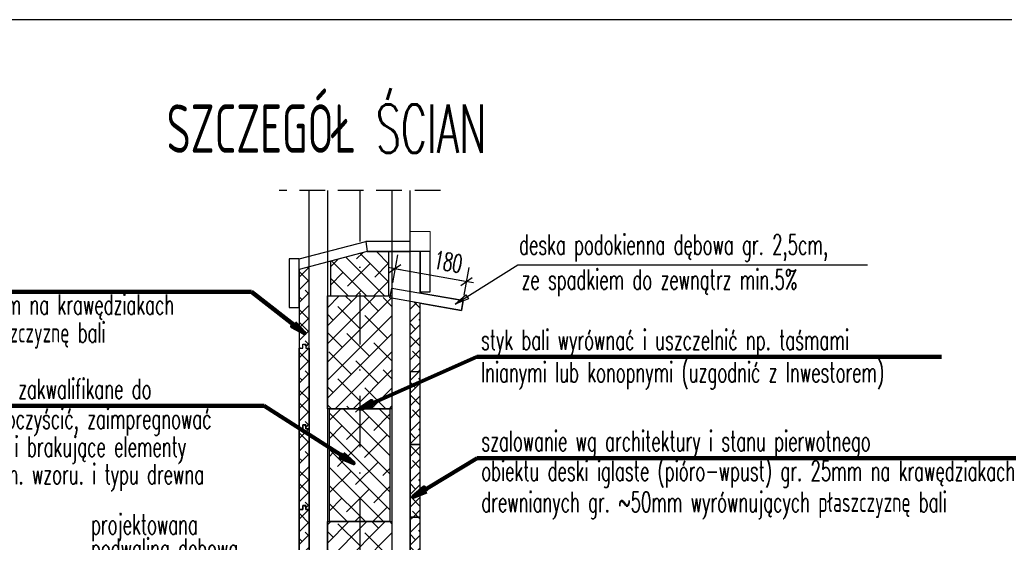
# Model space of a CAD drawing. Header units: centimetres. Extents: x -8002 to -6952, y -9103 to -4648.
# Tile 10 of 35: x -7822 to -7578, y -7028 to -6898. Entities that reach past the tile are written whole.
import ezdxf

# ---------------------------------------------------------------- set-up
doc = ezdxf.new("R2010")
doc.units = ezdxf.units.CM
doc.linetypes.add('DASHDOT', pattern=[25.4, 12.7, -6.35, 0, -6.35])
doc.linetypes.add('DASHED', pattern=[19.05, 12.7, -6.35])
doc.layers.get('defpoints').update_dxf_attribs({"color": 8})
doc.layers.add('A_stolarka_O', color=4, linetype='Continuous', lineweight=15)
for name, color, linetype in [('A_wymiary_zewn', 4, 'Continuous'), ('hatch_R&F', 4, 'Continuous'), ('odnośniki_R&F', 8, 'Continuous'), ('opisy_prętów_R&F', 2, 'Continuous'), ('opisy_R&F', 3, 'Continuous'), ('osie_R&F', 6, 'DASHDOT'), ('widoki_przerywana_R&F', 4, 'DASHED'), ('widoki_R&F', 4, 'Continuous'), ('wymiary_R&F', 3, 'Continuous'), ('ściany_murowane_R&F', 13, 'Continuous')]:
    doc.layers.add(name, color=color, linetype=linetype)
doc.styles.add('simplex 0.6', font='simplex.shx', dxfattribs={"width": 0.6})
doc.styles.get("Standard").update_dxf_attribs({"font": 'simplex.shx', "width": 0.6})
doc.dimstyles.new('1_25 [mm]', dxfattribs={"dimscale": 0.25, "dimtxt": 18, "dimasz": 1, "dimexe": 0.18, "dimexo": 0.0625, "dimgap": 7, "dimtad": 1, "dimdec": 1, "dimlfac": 10, "dimrnd": 5, "dimdsep": 46, "dimtxsty": 'Standard', "dimblk1": 'KR', "dimblk2": 'KR', "dimsah": 1, "dimcen": 0.09, "dimse1": 1, "dimse2": 1, "dimclrd": 8, "dimadec": 0, "dimazin": 0, "dimtfac": 1, "dimtdec": 1, "dimtofl": 0, "dimtmove": 0, "dimatfit": 3, "dimfxl": 1, "dimtvp": 1, "dimtolj": 1, "dimtzin": 0, "dimarcsym": 0})
doc.dimstyles.new('PRĘTY 25', dxfattribs={"dimscale": 2.5, "dimtxt": 1.6, "dimasz": 0.4, "dimexe": 0, "dimexo": 0, "dimgap": 0.5, "dimtad": 1, "dimdec": 1, "dimlfac": 10, "dimrnd": 10, "dimzin": 12, "dimdsep": 46, "dimtxsty": 'Standard', "dimblk1": 'W', "dimblk2": 'W', "dimsah": 1, "dimcen": 0, "dimdle": 10, "dimse1": 1, "dimse2": 1, "dimsd1": 1, "dimsd2": 1, "dimclrd": 7, "dimclre": 256, "dimclrt": 256, "dimaunit": 1, "dimadec": 0, "dimazin": 0, "dimtfac": 8e-05, "dimtdec": 1, "dimtix": 1, "dimtmove": 2, "dimatfit": 3, "dimldrblk": 'W', "dimfxl": 1, "dimtolj": 1, "dimtzin": 9, "dimarcsym": 0})
pattern_1 = [(45, (-159838.684, -1122.2657), (-2.24506403, 2.24506403), []), (135, (-159838.684, -1122.2657), (-6.73519209, 2.24506403), [7.9375, -4.7625])]
pattern_2 = [(45, (-159838.684, -1126.2657), (-1.57154482, 1.57154482), []), (135, (-159838.684, -1126.2657), (-4.714634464, 1.57154482), [5.55625, -3.33375])]

# ---------------------------------------------------------------- blocks, each defined once
blk = doc.blocks.new('W')
at = {"lineweight": 18}
for p, q in [((66734.272, -158580.872), (66863.494, -158581.143)), ((66733.14, -158581.999), (66732.869, -158711.221))]:
    blk.add_line(p, q, dxfattribs=at)
for radius in [3.765, 2.447]:
    blk.add_circle((66798.503, -158672.515), radius, dxfattribs=at)
for centre, radius, start, end in [((66734.269, -158582.001), 1.129, 89.87977, 179.87977), ((66862.505, -158583.964), 2.824, 16.7493, 89.87977), ((66863.488, -158583.966), 2.824, 16.54501, 89.87977), ((66805.956, -158667.717), 85.33, 64.98828, 86.63544), ((66799.917, -158770.445), 188.235, 76.25086, 86.63543), ((66805.956, -158667.717), 84.154, 64.98828, 128.20069), ((66786.8, -158606.748), 81.882, 341.53714, 16.7493), ((66786.8, -158606.748), 82.824, 341.53714, 16.54501), ((66805.956, -158667.717), 81.801, 68.48995, 128.20069), ((66838.392, -158613.201), 26.353, 6.14358, 76.25086), ((66825.597, -158617.882), 28.235, 68.48996, 110.1351), ((66829.599, -158617.043), 29.412, 17.04731, 64.98828), ((66857.996, -158706.248), 122.353, 110.1351, 143.97002), ((66829.599, -158617.043), 28.235, 17.04731, 64.98828), ((66768.465, -158620.076), 23.529, 128.20069, 152.28248), ((66768.465, -158620.076), 21.176, 128.20069, 152.28248), ((66807.753, -158625.116), 21.176, 71.14641, 130.05003), ((66801.224, -158644.236), 41.38, 19.43014, 71.14641), ((66816.102, -158621.181), 42.353, 334.08368, 17.04731), ((66816.102, -158621.181), 43.529, 334.08368, 17.04731), ((66762.615, -158617.002), 16.921, 152.28248, 197.57296), ((66945.529, -158789.02), 235.294, 130.05004, 136.60143), ((66762.615, -158617.002), 14.568, 152.28248, 197.57296), ((66806.22, -158618.367), 58.918, 332.83643, 7.79053), ((66927.732, -158571.3), 185.882, 195.6602, 198.49274), ((66927.732, -158571.3), 188.235, 195.6602, 198.49274), ((66733.52, -158580.493), 128.235, 314.87977, 339.83879), ((66830.601, -158628.26), 23.569, 333.80136, 8.7092), ((66857.996, -158706.248), 114.824, 136.60143, 154.98438), ((66743.861, -158632.797), 8, 340.08992, 18.49274), ((66743.861, -158632.797), 5.647, 340.08992, 18.49274), ((66820.278, -158637.515), 21.176, 326.97255, 19.43014), ((66733.142, -158580.869), 141.176, 291.28942, 338.47012), ((66733.142, -158580.869), 142.118, 291.28942, 338.49166), ((66812.327, -158673.031), 65.882, 143.97002, 193.16671), ((66926.154, -158698.822), 188.235, 160.08992, 177.01679), ((66837.529, -158667.136), 94.118, 159.86028, 196.56363), ((66837.529, -158667.136), 91.765, 159.86028, 193.16671), ((66733.52, -158580.493), 131.765, 314.87977, 333.80136), ((66733.142, -158580.869), 134.588, 318.23663, 334.08368), ((66733.142, -158580.869), 135.765, 318.43708, 334.08368), ((66733.142, -158580.869), 125.106, 292.5922, 326.97255), ((66788.059, -158673.613), 37.647, 154.98437, 188.67313), ((66835.24, -158679.727), 9.412, 103.13701, 134.87977), ((66833.529, -158672.395), 1.882, 13.47259, 103.13701), ((66733.142, -158580.869), 128.235, 289.92076, 315.118), ((66826.207, -158674.149), 9.412, 314.12236, 13.47259), ((66733.142, -158580.869), 132.706, 291.38849, 315.99781), ((66733.142, -158580.869), 131.765, 295.95818, 315.11162), ((66772.707, -158675.954), 22.118, 188.67312, 292.5922), ((66764.527, -158689.081), 26.353, 179.87977, 260.17328), ((66764.86, -158688.749), 18.303, 196.56362, 252.83776), ((66780.501, -158678.15), 23.569, 261.05034, 295.95818), ((66758.795, -158634.636), 73.412, 279.6886, 288.0475), ((66766.904, -158682.132), 25.229, 252.83776, 279.6886), ((66735.694, -158710.244), 2.824, 179.87977, 253.01024), ((66735.692, -158711.227), 2.824, 179.87977, 253.21454), ((66758.795, -158634.636), 81.882, 253.01024, 288.2224), ((66758.795, -158634.636), 82.824, 253.21454, 288.2224), ((66767.11, -158682.395), 33.412, 257.7647, 281.37192)]:
    blk.add_arc(centre, radius, start, end, dxfattribs=at)
blk = doc.blocks.new('KR')
for p, q in [((0, -14), (0, 14)), ((-7, 0), (7, 0))]:
    blk.add_line(p, q)
at = {"color": 2}
blk.add_line((-4.95, -4.95), (4.95, 4.95), dxfattribs=at)
blk = doc.blocks.new('*D758')
at = {"layer": 'defpoints', "color": 0}
for p in [(-7711.51, -6963.31), (-7730.08, -6964.95), (-7712.35, -6968.08)]:
    blk.add_point(p, dxfattribs=at)
at = {"layer": 'wymiary_R&F', "color": 8, "lineweight": -2}
blk.add_line((-7728.99, -6960.22), (-7711.76, -6963.26), dxfattribs=at)
at = {"layer": 'wymiary_R&F', "color": 8, "linetype": 'ByBlock', "lineweight": -2, "xscale": 0.25, "yscale": 0.25, "zscale": 0.25}
for p, rotation in [((-7729.24, -6960.18), 169.9999999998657), ((-7711.51, -6963.31), 349.9999999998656)]:
    blk.add_blockref('KR', p, dxfattribs=dict(at, rotation=rotation))
at = {"layer": 'wymiary_R&F', "color": 0, "insert": (-7716.06, -6958.44), "char_height": 4.5, "attachment_point": 5, "rotation": 350}
blk.add_mtext('\\A1;180', dxfattribs=at)

msp = doc.modelspace()

# ---------------------------------------------------------------- hatches: boundary and pattern name
at = {"layer": 'hatch_R&F'}
h = msp.add_hatch(dxfattribs=at)
h.set_pattern_fill('ANSI38', color=256, angle=90)
h.set_pattern_definition([(135, (-156470.9117, -704.1078), (-2.24506403, -2.24506403), []), (225, (-156470.9117, -704.1078), (-2.24506403, -6.73519209), [7.9375, -4.7625])])
h.paths.add_polyline_path([(-7745.262, -6958.288), (-7745.262, -6966.9), (-7730.762, -6966.9), (-7730.762, -6955.9), (-7736.189, -6955.9)])
h = msp.add_hatch(dxfattribs=at)
h.set_pattern_fill('ANSI38', color=256, scale=0.7, angle=180)
h.set_pattern_definition([(45, (-159843.2559, -1024.2657), (-1.57154482, 1.57154482), []), (135, (-159843.2559, -1024.2657), (-4.714634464, 1.57154482), [5.55625, -3.33375])])
h.paths.add_polyline_path([(-7753.012, -6979.9), (-7753.012, -6960.328), (-7750.512, -6959.67), (-7750.512, -6979.9), (-7751.387, -6979.9), (-7751.387, -6978.9), (-7752.137, -6978.9), (-7752.137, -6979.9)])
h = msp.add_hatch(dxfattribs=at)
h.set_pattern_fill('ANSI38', color=256)
h.set_pattern_definition(pattern_1)
h.paths.add_polyline_path([(-7730.012, -6994.9), (-7746.012, -6994.9), (-7746.012, -6966.9), (-7730.012, -6966.9)])
h = msp.add_hatch(dxfattribs=at)
h.set_pattern_fill('ANSI38', color=256, scale=0.7, angle=180)
h.set_pattern_definition([(45, (-159838.684, -1124.2657), (-1.57154482, 1.57154482), []), (135, (-159838.684, -1124.2657), (-4.714634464, 1.57154482), [5.55625, -3.33375])])
h.paths.add_polyline_path([(-7725.512, -6985.759), (-7723.012, -6985.759), (-7723.012, -6968.738), (-7725.512, -6968.297)])
h = msp.add_hatch(dxfattribs=at)
h.set_pattern_fill('ANSI38', color=256, scale=0.7, angle=180)
h.set_pattern_definition([(45, (-159843.2559, -1044.2657), (-1.57154482, 1.57154482), []), (135, (-159843.2559, -1044.2657), (-4.714634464, 1.57154482), [5.55625, -3.33375])])
h.paths.add_polyline_path([(-7753.012, -6999.9), (-7753.012, -6979.9), (-7752.137, -6979.9), (-7752.137, -6978.9), (-7751.387, -6978.9), (-7751.387, -6979.9), (-7750.512, -6979.9), (-7750.512, -6999.9), (-7751.387, -6999.9), (-7751.387, -6998.9), (-7752.137, -6998.9), (-7752.137, -6999.9)])
h = msp.add_hatch(dxfattribs=at)
h.set_pattern_fill('ANSI38', color=256, scale=0.7, angle=180)
h.set_pattern_definition(pattern_2)
h.paths.add_polyline_path([(-7725.512, -7003.759), (-7723.012, -7003.759), (-7723.012, -6985.759), (-7725.512, -6985.759)])
h = msp.add_hatch(dxfattribs=at)
h.set_pattern_fill('ANSI38', color=256, angle=90)
h.set_pattern_definition([(135, (-156471.1617, -760.1078), (-2.24506403, -2.24506403), []), (225, (-156471.1617, -760.1078), (-2.24506403, -6.73519209), [7.9375, -4.7625])])
h.paths.add_polyline_path([(-7730.512, -7022.9), (-7745.512, -7022.9), (-7745.512, -6994.9), (-7730.512, -6994.9)])
h = msp.add_hatch(dxfattribs=at)
h.set_pattern_fill('ANSI38', color=256, scale=0.7, angle=180)
h.set_pattern_definition([(45, (-159843.2559, -1064.2657), (-1.57154482, 1.57154482), []), (135, (-159843.2559, -1064.2657), (-4.714634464, 1.57154482), [5.55625, -3.33375])])
h.paths.add_polyline_path([(-7753.012, -7019.9), (-7753.012, -6999.9), (-7752.137, -6999.9), (-7752.137, -6998.9), (-7751.387, -6998.9), (-7751.387, -6999.9), (-7750.512, -6999.9), (-7750.512, -7019.9), (-7751.387, -7019.9), (-7751.387, -7018.9), (-7752.137, -7018.9), (-7752.137, -7019.9)])
h = msp.add_hatch(dxfattribs=at)
h.set_pattern_fill('ANSI38', color=256, scale=0.7, angle=180)
h.set_pattern_definition(pattern_2)
h.paths.add_polyline_path([(-7725.512, -7021.759), (-7723.012, -7021.759), (-7723.012, -7003.759), (-7725.512, -7003.759)])
h = msp.add_hatch(dxfattribs=at)
h.set_pattern_fill('ANSI38', color=256, scale=0.7, angle=180)
h.set_pattern_definition([(45, (-159843.2559, -1084.2657), (-1.57154482, 1.57154482), []), (135, (-159843.2559, -1084.2657), (-4.714634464, 1.57154482), [5.55625, -3.33375])])
h.paths.add_polyline_path([(-7753.012, -7039.9), (-7753.012, -7019.9), (-7752.137, -7019.9), (-7752.137, -7018.9), (-7751.387, -7018.9), (-7751.387, -7019.9), (-7750.512, -7019.9), (-7750.512, -7039.9), (-7751.387, -7039.9), (-7751.387, -7038.9), (-7752.137, -7038.9), (-7752.137, -7039.9)])
h = msp.add_hatch(dxfattribs=at)
h.set_pattern_fill('ANSI38', color=256, scale=0.7, angle=180)
h.set_pattern_definition(pattern_2)
h.paths.add_polyline_path([(-7725.512, -7039.759), (-7723.012, -7039.759), (-7723.012, -7021.759), (-7725.512, -7021.759)])
h = msp.add_hatch(dxfattribs=at)
h.set_pattern_fill('ANSI38', color=256)
h.set_pattern_definition(pattern_1)
h.paths.add_polyline_path([(-7730.012, -7052.9), (-7746.012, -7052.9), (-7746.012, -7022.9), (-7730.012, -7022.9)])

# ---------------------------------------------------------------- linework, layer by layer
at = {"layer": 'A_stolarka_O'}
msp.add_lwpolyline([(-7725.512, -6950.9), (-7720.512, -6950.9), (-7720.512, -6955.9), (-7725.512, -6955.9)], close=True, dxfattribs=at)
at = {"layer": 'A_wymiary_zewn'}
msp.add_lwpolyline([(-7736.512, -6953.4), (-7736.189, -6955.9), (-7753.012, -6960.328), (-7753.012, -6957.742), (-7736.512, -6953.4)], dxfattribs=at)
for points in [[(-7736.189, -6955.9), (-7725.512, -6955.9), (-7725.512, -6953.4), (-7736.512, -6953.4)], [(-7723.012, -6965.9), (-7720.512, -6965.9), (-7720.512, -6955.9), (-7723.012, -6955.9)], [(-7755.512, -6969.742), (-7753.012, -6969.742), (-7753.012, -6957.742), (-7755.512, -6957.742)]]:
    msp.add_lwpolyline(points, close=True, dxfattribs=at)
at = {"layer": 'hatch_R&F'}
msp.add_lwpolyline([(-7725.512, -7039.759), (-7723.012, -7039.759), (-7723.012, -7021.759), (-7725.512, -7021.759)], close=True, dxfattribs=at)
at = {"layer": 'osie_R&F'}
msp.add_lwpolyline([(-7738.012, -6940.729), (-7738.012, -7270.565)], dxfattribs=at)
at = {"layer": 'widoki_przerywana_R&F', "ltscale": 0.5}
msp.add_lwpolyline([(-7718.012, -6940.729), (-7758.012, -6940.729)], dxfattribs=at)
at = {"layer": 'widoki_R&F'}
for points in [[(-7746.012, -6940.729), (-7746.012, -7077.9), (-7750.512, -7077.9), (-7750.512, -6940.729)], [(-7730.012, -6940.729), (-7730.012, -7074.9), (-7725.512, -7074.9), (-7725.512, -7058.297)], [(-7725.512, -7053.759), (-7725.512, -6940.729)]]:
    msp.add_lwpolyline(points, dxfattribs=at)
for points in [[(-7745.262, -6958.288), (-7745.262, -6966.9), (-7730.762, -6966.9), (-7730.762, -6955.9), (-7736.189, -6955.9)], [(-7712.786, -6970.541), (-7730.512, -6967.416), (-7730.078, -6964.954), (-7712.351, -6968.079)], [(-7730.012, -6994.9), (-7746.012, -6994.9), (-7746.012, -6966.9), (-7730.012, -6966.9)], [(-7753.012, -6999.9), (-7753.012, -6979.9), (-7752.137, -6979.9), (-7752.137, -6978.9), (-7751.387, -6978.9), (-7751.387, -6979.9), (-7750.512, -6979.9), (-7750.512, -6999.9), (-7751.387, -6999.9), (-7751.387, -6998.9), (-7752.137, -6998.9), (-7752.137, -6999.9)], [(-7725.512, -7003.759), (-7723.012, -7003.759), (-7723.012, -6985.759), (-7725.512, -6985.759)], [(-7730.512, -7022.9), (-7745.512, -7022.9), (-7745.512, -6994.9), (-7730.512, -6994.9)], [(-7753.012, -7019.9), (-7753.012, -6999.9), (-7752.137, -6999.9), (-7752.137, -6998.9), (-7751.387, -6998.9), (-7751.387, -6999.9), (-7750.512, -6999.9), (-7750.512, -7019.9), (-7751.387, -7019.9), (-7751.387, -7018.9), (-7752.137, -7018.9), (-7752.137, -7019.9)], [(-7725.512, -7021.759), (-7723.012, -7021.759), (-7723.012, -7003.759), (-7725.512, -7003.759)], [(-7753.012, -7039.9), (-7753.012, -7019.9), (-7752.137, -7019.9), (-7752.137, -7018.9), (-7751.387, -7018.9), (-7751.387, -7019.9), (-7750.512, -7019.9), (-7750.512, -7039.9), (-7751.387, -7039.9), (-7751.387, -7038.9), (-7752.137, -7038.9), (-7752.137, -7039.9)], [(-7730.012, -7052.9), (-7746.012, -7052.9), (-7746.012, -7022.9), (-7730.012, -7022.9)]]:
    msp.add_lwpolyline(points, close=True, dxfattribs=at)
at = {"layer": 'wymiary_R&F', "color": 5}
msp.add_lwpolyline([(-7942.267, -7595.866), (-6974.767, -7595.866), (-6974.767, -6898.366), (-7942.267, -6898.366)], close=True, dxfattribs=at)
at = {"layer": 'ściany_murowane_R&F', "lineweight": -3, "ltscale": 0.5}
msp.add_lwpolyline([(-7753.012, -6960.328), (-7753.012, -7080.9), (-7717.512, -7080.9), (-7717.512, -7080.246), (-7712.786, -7081.08), (-7712.351, -7078.618), (-7723.012, -7076.738), (-7723.012, -7060.738), (-7712.786, -7062.541), (-7712.351, -7060.079), (-7723.012, -7058.2), (-7723.012, -6968.738), (-7712.786, -6970.541), (-7712.351, -6968.079), (-7723.012, -6966.2), (-7723.012, -6955.9), (-7736.189, -6955.9)], close=True, dxfattribs=at)

# ---------------------------------------------------------------- texts
at = {"layer": 'opisy_prętów_R&F', "style": 'simplex 0.6', "width": 0.6}
msp.add_text('SZCZEGÓŁ ŚCIAN ', height=12, dxfattribs=at).set_placement((-7785.868, -6931.395))
at = {"layer": 'opisy_R&F', "width": 0.6}
for s, p in [('deska podokienna dębowa gr. 2,5cm, ', (-7698.471, -6956.667)), ('ze spadkiem do zewnątrz min.5%%%', (-7697.877, -6965.325)), ('obiektu deski iglaste (pióro-wpust) gr. 25mm na krawędziakach ', (-7916.443, -6971.538)), ('drewnianych gr. ~50mm wyrównujących płaszczyznę bali', (-7916.443, -6978.472)), ('styk bali wyrównać i uszczelnić np. taśmami', (-7707.929, -6980.295)), ('lnianymi lub konopnymi (uzgodnić z Inwestorem)', (-7707.929, -6988.341)), ('istniejące bale drewniane zakwalifikane do ', (-7875.927, -6992.46)), ('ponownego wbudowania oczyścić, zaimpregnować', (-7875.927, -6999.865)), ('i wbudować. Uszkodzone i brakujące elementy ', (-7875.927, -7006.798)), ('szalowanie wg architektury i stanu pierwotnego ', (-7707.848, -7005.396)), ('uzupełnić na nowe wg istn. wzoru. i typu drewna', (-7875.927, -7013.618)), ('obiektu deski iglaste (pióro-wpust) gr. 25mm na krawędziakach ', (-7707.848, -7012.802)), ('drewnianych gr. ~50mm wyrównujących płaszczyznę bali', (-7707.848, -7020.516)), ('projektowana', (-7804.629, -7026.061)), ('podwalina dębowa', (-7804.629, -7032.06))]:
    msp.add_text(s, height=5, dxfattribs=at).set_placement(p)

# ---------------------------------------------------------------- dimensions: what is measured, and where the dimension line sits
at = {"layer": 'wymiary_R&F'}
dim = msp.add_linear_dim(base=(-7711.51, -6963.305), p1=(-7730.078, -6964.954), p2=(-7712.351, -6968.079), angle=350, dimstyle='1_25 [mm]', override={"dimtxsty": 'Standard', "dimtmove": 1}, dxfattribs=at)
dim.commit()
dim.dimension.update_dxf_attribs({"geometry": '*D758', "text_midpoint": (-7716.751, -6962.381), "dimtype": 161})

# ---------------------------------------------------------------- leaders
at = {"layer": 'odnośniki_R&F'}
for points, override in [([(-7714.328, -6968.97), (-7698.795, -6959.169), (-7612.034, -6959.169)], {"dimasz": 1.4, "dimtad": 0, "dimclrd": 256, "dimldrblk": 'ClosedBlank'}), ([(-7751.66, -6976.148), (-7764.855, -6965.884), (-7917.459, -6965.884)], {"dimscale": 2.5, "dimtxt": 1.6, "dimasz": 1.4, "dimgap": 0.5, "dimtad": 0, "dimclrd": 256, "dimldrblk": 'ClosedBlank', "dimlwd": 65534}), ([(-7738.012, -6994.9), (-7708.945, -6982.045), (-7593.72, -6982.045)], {"dimscale": 2.5, "dimtxt": 1.6, "dimasz": 1.4, "dimgap": 0.5, "dimtad": 0, "dimclrd": 256, "dimldrblk": 'ClosedBlank', "dimlwd": 65534}), ([(-7739.483, -7008.404), (-7761.718, -6994.21), (-7876.943, -6994.21)], {"dimscale": 2.5, "dimtxt": 1.6, "dimasz": 1.4, "dimgap": 0.5, "dimtad": 0, "dimclrd": 256, "dimldrblk": 'ClosedBlank', "dimlwd": 65534}), ([(-7724.743, -7016.723), (-7708.864, -7007.147), (-7558.269, -7007.147)], {"dimscale": 2.5, "dimtxt": 1.6, "dimasz": 1.4, "dimgap": 0.5, "dimtad": 0, "dimclrd": 256, "dimldrblk": 'ClosedBlank', "dimlwd": 65534})]:
    msp.add_leader(points, dimstyle='PRĘTY 25', override=override, dxfattribs=at)

doc.saveas('drawing.dxf')
